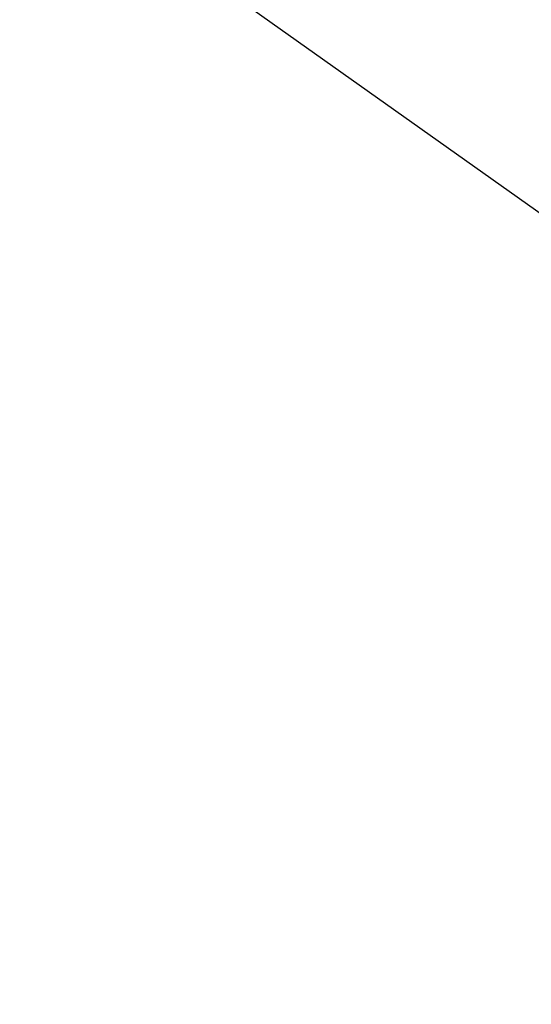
# Model space of a CAD drawing. Extents: x 448814 to 449970, y 436659 to 437685.
# Tile 86 of 132: x 449656 to 449678, y 436842 to 436884. Entities that reach past the tile are written whole.
import ezdxf

# ---------------------------------------------------------------- set-up
doc = ezdxf.new("R2010")
doc.units = 0
doc.header["$LTSCALE"] = 2
doc.header["$MEASUREMENT"] = 0
doc.linetypes.add('AUSGEZOGEN', pattern=[0])
doc.linetypes.add('GESTRICH-X2', pattern=[1.5, 1, -0.5])
for name, color, linetype in [('STRASSE', 250, 'AUSGEZOGEN'), ('STROMLTG', 4, 'AUSGEZOGEN'), ('WEG', 250, 'GESTRICH-X2')]:
    doc.layers.add(name, color=color, linetype=linetype)

msp = doc.modelspace()

# ---------------------------------------------------------------- linework, layer by layer
at = {"layer": 'STRASSE'}
msp.add_lwpolyline([(449362.464, 437286.843, 0.003129), (449378.391, 437273.797, 0.000219), (449408.942, 437249.112, 0.000389), (449426.156, 437235.237, 0.000199), (449436.466, 437226.947, 0.000081), (449461.924, 437206.501, 0.002212), (449498.739, 437177.21, 0.005742), (449512.989, 437166.238, 0.0056), (449526.066, 437156.634, 0.002613), (449554.645, 437136.358, 0.00064), (449582.618, 437116.785, -0.001217), (449597.344, 437106.456, -0.000457), (449617.297, 437092.36, 0.000962), (449626.757, 437085.691, 0.000105), (449631.402, 437082.431, 0.000015), (449663.882, 437059.65, 0.000123), (449670.216, 437055.21, -0.000021), (449708.016, 437028.724, -0.00448), (449717.591, 437021.886, -0.023584), (449743.511, 437001.701)], format="xyb", dxfattribs=at)
at = {"layer": 'STROMLTG', "flags": 128}
msp.add_lwpolyline([(449808.657, 436783.328), (449699.476, 436860.623), (449444.3, 437041.877), (449195.395, 437219.161), (448919.454, 437415.951), (448883.121, 437441.787)], dxfattribs=at)
at = {"layer": 'WEG', "flags": 128}
msp.add_lwpolyline([(449667.069, 436917.721, -0.004232), (449674.989, 436908.123, -0.015819), (449677.004, 436905.472, -0.001187), (449698.965, 436874.437, -0.004718), (449704.399, 436866.562, -0.003141), (449712.033, 436855.119, 0.003408), (449719.075, 436844.574, 0.007998), (449728.965, 436830.472, 0.012083), (449735.882, 436821.408, 0.01389), (449739.678, 436816.935, 0.017716), (449742.87, 436813.623, 0.023552), (449747.817, 436809.272, -0.018847), (449754.05, 436803.894, -0.005148), (449755.996, 436802.045, -0.000568), (449773.431, 436785.093, -0.009797), (449779.405, 436779.039, -0.005), (449790.753, 436766.837)], format="xyb", dxfattribs=at)

doc.saveas('drawing.dxf')
